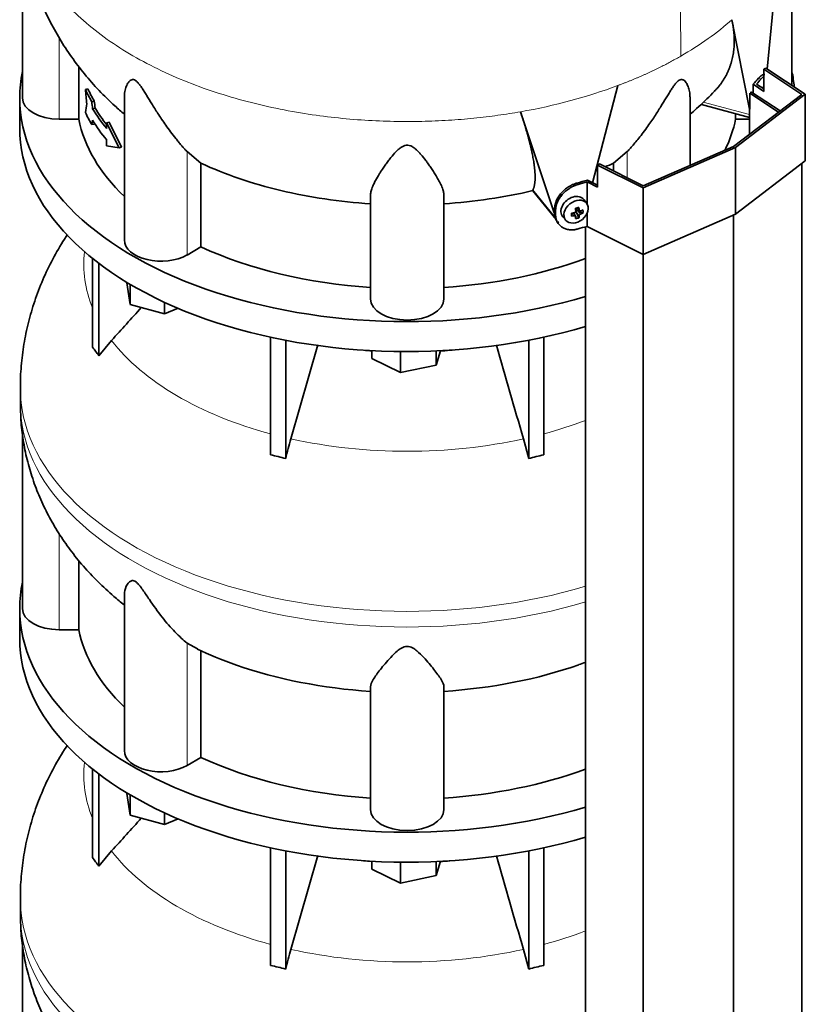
# Model space of a CAD drawing. Header units: millimetres. Extents: x 489 to 1364, y -1717 to 1594.
# Tile 9 of 30: x 1072 to 1361, y -1092 to -730. Entities that reach past the tile are written whole.
import ezdxf

# ---------------------------------------------------------------- set-up
doc = ezdxf.new("R2010")
doc.units = ezdxf.units.MM
for name, color, linetype in [('M5X8_UNI7687', 7, 'Continuous'), ('MID_454-3', 7, 'Continuous'), ('VSI344-454_TERMI', 7, 'Continuous'), ('VSI344-454_TESTA', 7, 'Continuous'), ('VSI454_DIFFUSORE', 7, 'Continuous')]:
    doc.layers.add(name, color=color, linetype=linetype)

# ---------------------------------------------------------------- blocks, each defined once
blk = doc.blocks.new('SE4')
at = {"layer": 'M5X8_UNI7687', "color": 7, "linetype": 'Continuous', "lineweight": 35}
for p, q in [((1280.32, -797.46), (1279.32, -796.11)), ((1276.51, -799.17), (1277.68, -800.17)), ((1276.59, -799.24), (1276.59, -800.12)), ((1278.95, -800.99), (1277.01, -800.23)), ((1271.54, -802.39), (1272.65, -803.65)), ((1274.72, -802.13), (1275.07, -800.94)), ((1276.25, -802.11), (1275.55, -800.86)), ((1277.46, -802.73), (1276.56, -800.76))]:
    blk.add_line(p, q, dxfattribs=at)
at = {"layer": 'M5X8_UNI7687', "color": 4, "linetype": 'Continuous', "lineweight": 9}
for p, q in [((1276.64, -799.14), (1277.57, -799.94)), ((1277.01, -800.23), (1278.02, -801.38)), ((1275.83, -801.97), (1275.24, -800.92)), ((1277.57, -801.91), (1276.56, -800.76))]:
    blk.add_line(p, q, dxfattribs=at)
at = {"layer": 'M5X8_UNI7687', "color": 7, "linetype": 'Continuous', "lineweight": 35}
for centre, major_axis, ratio, start_param, end_param in [((1345.25, -758.81), (1.3, 4.83), 0.345066, 0.560828, 0.777666), ((1275.36, -799.16), (3.89, 3.14), 0.739997, 0, 3.172175), ((1275.36, -799.16), (3.89, 3.14), 0.739997, 6.252603, 6.283185), ((1273.67, -799.57), (8.97, 2.29), 0.035701, -1.293098, -1.143406), ((1272.88, -795.88), (2.06, -9.79), 0.279258, 1.046834, 1.161394), ((1276.82, -800.41), (0.391, 0.312), 0.744948, 1.56038, 2.087178), ((1277.01, -800.64), (-0.449, 0.845), 0.482969, 0.934611, 1.452812), ((1277.01, -800.64), (-0.837, 0.408), 0.40333, 4.914112, 5.432313), ((1272.6, -795.96), (3.16, -9.49), 0.408248, 1.007206, 1.121766), ((1272.74, -796.05), (9.99, 0.43), 0.510658, -1.036687, -0.922127), ((1270.89, -797.82), (6.65, -6.44), 0.71261, 0.529363, 0.679055), ((1276.45, -796.32), (-1.01, -9.2), 0.152739, -1.021742, -0.87205), ((1272.74, -796.05), (9.99, 0.43), 0.510658, -1.393505, -1.278945), ((1272.74, -795.8), (9.99, -0.48), 0.639648, -1.340934, -1.226375), ((1272.88, -795.88), (2.06, -9.79), 0.279258, 0.690017, 0.804576), ((1273.67, -794.57), (7.61, -5.28), 0.901051, 5.557555, 5.707247), ((1272.6, -795.96), (3.16, -9.49), 0.408248, 0.650389, 0.764948), ((1272.74, -795.8), (9.99, -0.48), 0.639648, -0.984117, -0.869557)]:
    blk.add_ellipse(centre, major_axis=major_axis, ratio=ratio, start_param=start_param, end_param=end_param, dxfattribs=at)
blk.add_ellipse((1276.41, -800.47), major_axis=(-3.84, -3.1), ratio=0.739997, dxfattribs=at)
for points in [[(1275.83, -800.81), (1275.84, -800.81), (1275.88, -800.8), (1275.92, -800.78), (1275.96, -800.77), (1276.01, -800.74), (1276.05, -800.72), (1276.08, -800.69), (1276.12, -800.66), (1276.16, -800.62), (1276.19, -800.58), (1276.21, -800.54), (1276.23, -800.5), (1276.25, -800.46), (1276.26, -800.41), (1276.27, -800.37), (1276.28, -800.33), (1276.28, -800.3), (1276.28, -800.28)], [(1277.57, -799.94), (1277.57, -799.95), (1277.57, -799.98), (1277.58, -800.02), (1277.59, -800.06), (1277.61, -800.09), (1277.63, -800.12), (1277.65, -800.15), (1277.68, -800.18), (1277.71, -800.2), (1277.74, -800.22), (1277.78, -800.23), (1277.82, -800.24), (1277.85, -800.25), (1277.89, -800.25), (1277.93, -800.24), (1277.97, -800.24), (1278, -800.23), (1278.02, -800.22)], [(1276.28, -802.26), (1276.28, -802.24), (1276.28, -802.22), (1276.27, -802.18), (1276.26, -802.15), (1276.25, -802.12), (1276.23, -802.09), (1276.21, -802.07), (1276.19, -802.04), (1276.16, -802.02), (1276.12, -802), (1276.08, -801.98), (1276.05, -801.97), (1276.01, -801.97), (1275.96, -801.96), (1275.92, -801.96), (1275.88, -801.96), (1275.84, -801.97), (1275.83, -801.97)], [(1278.02, -801.38), (1278, -801.39), (1277.97, -801.4), (1277.93, -801.42), (1277.89, -801.44), (1277.85, -801.47), (1277.82, -801.5), (1277.78, -801.53), (1277.74, -801.56), (1277.71, -801.6), (1277.68, -801.64), (1277.65, -801.68), (1277.63, -801.72), (1277.61, -801.76), (1277.59, -801.79), (1277.58, -801.83), (1277.57, -801.87), (1277.57, -801.9), (1277.57, -801.91)]]:
    blk.add_open_spline(points, degree=3, dxfattribs=at)
at = {"layer": 'MID_454-3', "color": 7, "linetype": 'Continuous', "lineweight": 35}
for p, q in [((1340.47, -756.7), (1340.91, -756.48)), ((1340.91, -756.48), (1351.43, -763.46)), ((1350.81, -763.93), (1340.26, -756.93)), ((1340.16, -762.86), (1340.16, -772.09)), ((1359.42, -1371.34), (1359.42, -782.79)), ((1334.35, -1390.54), (1334.35, -801.76)), ((1279.81, -806.07), (1279.81, -1394.93)), ((1301.1, -1405.01), (1301.1, -816.23))]:
    blk.add_line(p, q, dxfattribs=at)
at = {"layer": 'VSI344-454_TERMI', "color": 7, "linetype": 'Continuous', "lineweight": 35}
for p, q in [((1345.47, -748.07), (1346.17, -747.66)), ((1359.42, -757.34), (1345.47, -748.07)), ((1345.47, -748.07), (1345.47, -756.24)), ((1346.17, -747.66), (1360.7, -757.31)), ((1341.57, -753.65), (1345.47, -756.24)), ((1341.57, -756.91), (1341.57, -753.65)), ((1342.77, -753.56), (1345.47, -755.36)), ((1334.35, -776.54), (1359.42, -757.34)), ((1360.7, -757.31), (1335.07, -776.95)), ((1360.7, -757.31), (1360.7, -781.81)), ((1335.07, -776.95), (1301.05, -791.75)), ((1301.1, -791.01), (1334.35, -776.54)), ((1335.07, -776.95), (1335.07, -801.45)), ((1360.7, -781.81), (1335.07, -801.45)), ((1284.34, -783.36), (1285.05, -782.95)), ((1301.05, -791.75), (1284.34, -783.36)), ((1284.34, -783.36), (1284.34, -791.53)), ((1285.05, -782.95), (1301.1, -791.01)), ((1280.56, -788.87), (1284.34, -790.76)), ((1280.42, -797.61), (1280.42, -789.56)), ((1280.42, -789.56), (1284.34, -791.53)), ((1301.05, -791.75), (1301.05, -816.25)), ((1268.51, -801.07), (1268.51, -799.44)), ((1268.88, -801.61), (1268.88, -799.98)), ((1280.42, -805.89), (1280.42, -801.17)), ((1335.07, -801.45), (1301.05, -816.25)), ((1269.49, -804.3), (1269.86, -804.84)), ((1301.05, -816.25), (1280.42, -805.89))]:
    blk.add_line(p, q, dxfattribs=at)
at = {"layer": 'VSI344-454_TERMI', "color": 4, "linetype": 'Continuous', "lineweight": 9}
for p, q in [((1344.42, -751.65), (1343.49, -751.44)), ((1276.73, -789.98), (1277.11, -790.51)), ((1268.51, -799.44), (1268.88, -799.98)), ((1268.88, -801.61), (1268.51, -801.07))]:
    blk.add_line(p, q, dxfattribs=at)
at = {"layer": 'VSI344-454_TERMI', "color": 7, "linetype": 'Continuous', "lineweight": 35}
for centre, major_axis, start_param, end_param in [((1214.29, -715.38), (143.5, 0), -0.480069, -0.450192), ((1214.29, -715.38), (144.5, 0), -0.475352, -0.449757), ((1214.29, -715.38), (143.5, 0), -1.120604, -1.090727), ((1214.29, -715.38), (144.5, 0), -1.121039, -1.095444), ((1214.29, -731.71), (144.5, 0), -1.121039, -1.095444)]:
    blk.add_ellipse(centre, major_axis=major_axis, ratio=0.57735, start_param=start_param, end_param=end_param, dxfattribs=at)
for points, knots in [([(1343.49, -751.44), (1343.53, -751.38), (1343.62, -751.28), (1343.75, -751.14), (1343.87, -751.01), (1344, -750.88), (1344.12, -750.77), (1344.25, -750.66), (1344.37, -750.56), (1344.49, -750.47), (1344.61, -750.39), (1344.72, -750.31), (1344.84, -750.25), (1345.03, -750.15), (1345.29, -750.07), (1345.56, -750.04), (1345.72, -750.06), (1345.78, -750.08)], [0, 0, 0, 0, 0.0210181, 0.0419347, 0.0627717, 0.0835515, 0.1042965, 0.1250293, 0.1457726, 0.1665489, 0.1873807, 0.2082903, 0.2292998, 0.2504308, 0.312491, 0.3747066, 0.4161494, 0.4161494, 0.4161494, 0.4161494]), ([(1345.49, -750.63), (1345.46, -750.65), (1345.36, -750.72), (1345.17, -750.87), (1344.93, -751.1), (1344.68, -751.35), (1344.5, -751.55), (1344.42, -751.65)], [0.8203443, 0.8203443, 0.8203443, 0.8203443, 0.8334714, 0.8749845, 0.9164568, 0.9580689, 1, 1, 1, 1]), ([(1268.51, -799.44), (1268.51, -799.36), (1268.51, -799.2), (1268.52, -798.95), (1268.54, -798.71), (1268.57, -798.46), (1268.61, -798.22), (1268.66, -797.97), (1268.72, -797.72), (1268.79, -797.47), (1268.86, -797.23), (1268.95, -796.98), (1269.04, -796.73), (1269.2, -796.31), (1269.48, -795.74), (1269.9, -795.02), (1270.38, -794.32), (1270.93, -793.65), (1271.53, -793.01), (1272.18, -792.42), (1272.88, -791.87), (1273.52, -791.43), (1274.11, -791.08), (1274.62, -790.8), (1275.14, -790.55), (1275.67, -790.33), (1276.2, -790.14), (1276.55, -790.03), (1276.73, -789.98)], [0, 0, 0, 0, 0.020997, 0.041893, 0.062713, 0.083477, 0.104209, 0.124931, 0.145666, 0.166436, 0.187265, 0.208173, 0.229184, 0.250319, 0.312379, 0.374611, 0.437429, 0.499972, 0.562502, 0.625327, 0.687534, 0.749602, 0.791735, 0.833469, 0.874983, 0.916456, 0.958068, 1, 1, 1, 1]), ([(1277.11, -790.51), (1277.02, -790.54), (1276.84, -790.59), (1276.58, -790.68), (1276.31, -790.77), (1276.05, -790.87), (1275.78, -790.98), (1275.52, -791.09), (1275.26, -791.21), (1275, -791.34), (1274.75, -791.47), (1274.49, -791.61), (1274.24, -791.76), (1273.82, -792.02), (1273.25, -792.4), (1272.56, -792.95), (1271.91, -793.55), (1271.31, -794.18), (1270.76, -794.86), (1270.27, -795.56), (1269.85, -796.28), (1269.54, -796.93), (1269.32, -797.51), (1269.16, -798.01), (1269.04, -798.51), (1268.95, -799), (1268.89, -799.49), (1268.89, -799.81), (1268.88, -799.98)], [0, 0, 0, 0, 0.021018, 0.041934, 0.062771, 0.08355, 0.104295, 0.125028, 0.145771, 0.166547, 0.187379, 0.208288, 0.229298, 0.250429, 0.312489, 0.374705, 0.437522, 0.500061, 0.562591, 0.625422, 0.687637, 0.749714, 0.79185, 0.833578, 0.875077, 0.916526, 0.958107, 1, 1, 1, 1]), ([(1269.48, -804.3), (1269.36, -804.12), (1269.16, -803.8), (1268.94, -803.34), (1268.78, -802.91), (1268.66, -802.47), (1268.57, -802.02), (1268.52, -801.55), (1268.51, -801.24), (1268.51, -801.07)], [0.6886177, 0.6886177, 0.6886177, 0.6886177, 0.7497141, 0.7918499, 0.8335781, 0.8750765, 0.9165257, 0.958107, 1, 1, 1, 1]), ([(1268.88, -801.61), (1268.88, -801.69), (1268.89, -801.85), (1268.9, -802.09), (1268.92, -802.32), (1268.95, -802.55), (1268.99, -802.78), (1269.04, -803.01), (1269.1, -803.23), (1269.16, -803.44), (1269.24, -803.66), (1269.32, -803.87), (1269.42, -804.07), (1269.58, -804.41), (1269.85, -804.85), (1270.27, -805.37), (1270.76, -805.83), (1271.31, -806.23), (1271.91, -806.56), (1272.56, -806.83), (1273.25, -807.02), (1273.9, -807.13), (1274.49, -807.17), (1275, -807.18), (1275.52, -807.15), (1276.05, -807.08), (1276.58, -806.98), (1276.93, -806.89), (1277.11, -806.84)], [0, 0, 0, 0, 0.020996, 0.041893, 0.062713, 0.083477, 0.104209, 0.124931, 0.145666, 0.166436, 0.187264, 0.208173, 0.229184, 0.250319, 0.312379, 0.374611, 0.437429, 0.499972, 0.562503, 0.625328, 0.687536, 0.749604, 0.791737, 0.833471, 0.874985, 0.916457, 0.958069, 1, 1, 1, 1])]:
    blk.add_open_spline(points, degree=3, knots=knots, dxfattribs=at)
at = {"layer": 'VSI344-454_TESTA', "color": 7, "linetype": 'Continuous', "lineweight": 35}
for p, q in [((1072.79, -697.43), (1072.79, -758.66)), ((1355.79, -754.05), (1355.79, -697.54)), ((1346.73, -748.03), (1350.4, -709.22)), ((1340.23, -762.73), (1333.72, -729.88)), ((1093.54, -747.09), (1093.54, -766.45)), ((1096.88, -755.34), (1095.94, -755.56)), ((1282.48, -789.83), (1291.76, -754.1)), ((1099.22, -759.82), (1098.3, -760.04)), ((1110.28, -758.36), (1110.28, -810.91)), ((1318.3, -783.52), (1318.3, -758.36)), ((1340.26, -756.93), (1340.26, -762.74)), ((1099.53, -762.44), (1098.6, -762.66)), ((1268.31, -800.96), (1255.97, -763.74)), ((1322.55, -761.06), (1340.16, -765.8)), ((1093.54, -766.45), (1086.29, -766.45)), ((1104.7, -767.58), (1103.77, -767.81)), ((1109.25, -776.77), (1104.7, -767.58)), ((1335.04, -764.43), (1335.04, -766.45)), ((1340.16, -766.45), (1335.04, -766.45)), ((1099.22, -768.25), (1098.3, -768.47)), ((1108.32, -776.99), (1103.77, -767.81)), ((1103.77, -767.81), (1103.77, -769.91)), ((1103.77, -774.13), (1103.77, -776.24)), ((1108.32, -776.99), (1103.77, -776.24)), ((1109.25, -776.77), (1108.32, -776.99)), ((1138.45, -782.68), (1133.33, -778.4)), ((1295.25, -778.4), (1290.12, -782.68)), ((1138.45, -782.68), (1138.45, -813.46)), ((1290.12, -782.68), (1290.12, -785.5)), ((1260.5, -792.75), (1260.54, -792.5)), ((1260.55, -792.82), (1269.05, -803.34)), ((1200.79, -832.56), (1200.79, -794.53)), ((1227.79, -832.56), (1227.79, -794.53)), ((1138.45, -813.46), (1133.33, -816.43))]:
    blk.add_line(p, q, dxfattribs=at)
at = {"layer": 'VSI344-454_TESTA', "color": 4, "linetype": 'Continuous', "lineweight": 9}
for p, q in [((1086.29, -766.45), (1086.29, -736.52)), ((1323.2, -760.19), (1340.16, -764.76)), ((1133.33, -816.43), (1133.33, -778.4)), ((1295.25, -788.08), (1295.25, -778.4)), ((1260.54, -792.5), (1268.97, -802.94))]:
    blk.add_line(p, q, dxfattribs=at)
at = {"layer": 'VSI344-454_TESTA', "color": 7, "linetype": 'Continuous', "lineweight": 35}
for centre, major_axis, start_param, end_param in [((1214.29, -737.29), (-122.5, 0), 0.261186, 0.327396), ((1214.29, -737.29), (-121.5, 0), 0.260097, 0.326857), ((1086.29, -758.66), (13.5, 0), 3.141593, 4.712389), ((1214.29, -745.73), (-122.5, 0), 0.261186, 0.327396), ((1214.29, -739.4), (-122.5, 0), 0.335083, 0.446047), ((1214.29, -739.4), (-121.5, 0), 0.334608, 0.428513), ((1214.29, -758.66), (-121.5, 0), 0.111341, 0.543224), ((1214.29, -743.62), (-122.5, 0), 0.335083, 0.446047), ((1214.29, -758.66), (121.5, 0), 6.004526, 6.171844), ((1123.78, -810.91), (13.5, 0), 3.141593, 5.497787), ((1214.29, -758.66), (-121.5, 0), 0.896739, 1.459455), ((1214.29, -758.66), (121.5, 0), 4.82373, 5.281941), ((1214.29, -832.56), (13.5, 0), 3.141593, 6.283185)]:
    blk.add_ellipse(centre, major_axis=major_axis, ratio=0.57735, start_param=start_param, end_param=end_param, dxfattribs=at)
at = {"layer": 'VSI344-454_TESTA', "color": 4, "linetype": 'Continuous', "lineweight": 9}
blk.add_ellipse((1214.29, -685.15), major_axis=(142.36, 0), ratio=0.57735, start_param=5.009578, end_param=5.287871, dxfattribs=at)
blk.add_open_spline([(1295.79, -620.82), (1296.82, -625.38), (1299.62, -635.04), (1304.76, -650.38), (1309.13, -666.26), (1311.78, -681.28), (1313.35, -695.37), (1314.23, -708.92), (1314.7, -722.16), (1314.85, -733.49), (1314.95, -740.53), (1314.95, -743.26)], degree=3, knots=[0, 0, 0, 0, 0.117079, 0.240569, 0.360617, 0.476421, 0.590288, 0.703407, 0.816259, 0.929029, 1, 1, 1, 1], dxfattribs=at)
for points, weights in [([(1071.93, -685.17), (1071.97, -751.01), (1165.26, -779.77), (1255.98, -763.74)], [0.668581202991, 0.547065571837, 0.657538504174, 1]), ([(1291.76, -754.1), (1300.14, -750.96), (1307.89, -747.34), (1314.95, -743.26)], [1, 0.996331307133, 0.996331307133, 1])]:
    blk.add_rational_spline(points, weights, degree=3, dxfattribs=at)
at = {"layer": 'VSI344-454_TESTA', "color": 7, "linetype": 'Continuous', "lineweight": 35}
for points, knots in [([(1071.95, -685.21), (1072, -687.96), (1072.11, -692.7), (1073.05, -700.53), (1074.57, -708.17), (1076.7, -715.7), (1079.4, -723.02), (1082.65, -730.13), (1086.44, -736.99), (1090.76, -743.6), (1095.59, -749.93), (1100.93, -755.98), (1105.85, -760.8), (1109.07, -763.66), (1110.23, -764.65)], [0, 0, 0, 0, 0.0736709, 0.1510334, 0.228103, 0.3050342, 0.3819894, 0.459142, 0.5366782, 0.6147983, 0.6937148, 0.7736478, 0.8548139, 0.8999906, 0.8999906, 0.8999906, 0.8999906]), ([(1327.63, -755.86), (1327.69, -755.79), (1327.86, -755.61), (1328.14, -755.3), (1328.45, -754.95), (1328.75, -754.59), (1329.05, -754.23), (1329.33, -753.86), (1329.61, -753.49), (1329.89, -753.11), (1330.15, -752.73), (1330.41, -752.34), (1330.66, -751.95), (1330.9, -751.56), (1331.14, -751.16), (1331.36, -750.76), (1331.58, -750.35), (1331.79, -749.94), (1332, -749.53), (1332.19, -749.11), (1332.38, -748.68), (1332.56, -748.26), (1332.73, -747.83), (1332.97, -747.2), (1333.26, -746.37), (1333.57, -745.32), (1333.84, -744.26), (1334.07, -743.2), (1334.25, -742.12), (1334.39, -741.03), (1334.49, -739.93), (1334.55, -738.83), (1334.58, -737.73), (1334.56, -736.61), (1334.51, -735.5), (1334.42, -734.38), (1334.29, -733.26), (1334.14, -732.13), (1333.95, -731.01), (1333.79, -730.26), (1333.72, -729.88)], [0.1920613, 0.1920613, 0.1920613, 0.1920613, 0.2005107, 0.2147742, 0.2290298, 0.2432778, 0.2575181, 0.2717506, 0.2859755, 0.3001927, 0.3144023, 0.3286042, 0.3427985, 0.3569852, 0.3711642, 0.3853356, 0.3994995, 0.4136557, 0.4278043, 0.4419454, 0.4560788, 0.4702047, 0.484323, 0.4984337, 0.5315552, 0.5644411, 0.5970912, 0.6295054, 0.6616835, 0.6936252, 0.7253304, 0.756799, 0.7880306, 0.8190252, 0.8497823, 0.8803019, 0.9105837, 0.9406275, 0.970433, 1, 1, 1, 1]), ([(1133.33, -778.4), (1133.11, -778.16), (1132.67, -777.69), (1131.96, -776.9), (1131.15, -775.96), (1130.22, -774.85), (1128.9, -773.23), (1127.33, -771.2), (1125.59, -768.81), (1124.05, -766.57), (1122.69, -764.5), (1121.48, -762.61), (1120.1, -760.38), (1118.84, -758.3), (1117.65, -756.36), (1116.84, -755.09), (1116.04, -753.94), (1115.24, -752.95), (1114.4, -752.17), (1113.59, -751.83), (1112.95, -751.91), (1112.41, -752.22), (1111.94, -752.69), (1111.35, -753.54), (1110.89, -754.6), (1110.55, -755.83), (1110.35, -756.92), (1110.29, -757.78), (1110.28, -758.26), (1110.28, -758.36)], [0, 0, 0, 0, 0.020247, 0.0413012, 0.0631676, 0.0911499, 0.1206822, 0.1725651, 0.2189806, 0.2600001, 0.2962057, 0.3283254, 0.3570821, 0.4069553, 0.4285992, 0.4484587, 0.4665056, 0.4826091, 0.4971306, 0.5113122, 0.5266668, 0.543344, 0.562023, 0.5826937, 0.6304427, 0.6595254, 0.6923195, 0.7261108, 0.734395, 0.734395, 0.734395, 0.734395]), ([(1318.3, -758.36), (1318.3, -758.2), (1318.28, -757.34), (1318.09, -755.89), (1317.52, -754.12), (1316.83, -752.88), (1316.17, -752.21), (1315.62, -751.92), (1315.08, -751.83), (1314.35, -752.07), (1313.56, -752.72), (1312.8, -753.6), (1312.02, -754.68), (1311.24, -755.86), (1310.41, -757.2), (1309.19, -759.21), (1307.47, -762.03), (1305.61, -764.95), (1303.9, -767.49), (1302.37, -769.67), (1300.75, -771.86), (1299.14, -773.9), (1297.71, -775.64), (1296.41, -777.14), (1295.63, -777.99), (1295.25, -778.4)], [0.265607, 0.265607, 0.265607, 0.265607, 0.2789295, 0.3409942, 0.392778, 0.4359518, 0.4604978, 0.4716154, 0.4871189, 0.5000341, 0.5129562, 0.5284792, 0.5444389, 0.5641957, 0.583938, 0.6074587, 0.6593255, 0.7214848, 0.7571561, 0.7963778, 0.8446458, 0.8874257, 0.9275339, 0.9650516, 1, 1, 1, 1]), ([(1318.35, -764.65), (1319.15, -763.97), (1322.02, -761.44), (1325.18, -758.46), (1327.24, -756.25), (1327.6, -755.85)], [0.4419684, 0.4419684, 0.4419684, 0.4419684, 0.5788617, 0.9360867, 1, 1, 1, 1]), ([(1260.54, -792.5), (1260.56, -792.45), (1260.62, -792.33), (1260.7, -792.15), (1260.77, -791.96), (1260.84, -791.77), (1260.9, -791.56), (1260.96, -791.35), (1261.01, -791.13), (1261.06, -790.9), (1261.11, -790.67), (1261.15, -790.43), (1261.19, -790.18), (1261.22, -789.92), (1261.25, -789.66), (1261.28, -789.39), (1261.3, -789.11), (1261.31, -788.82), (1261.33, -788.53), (1261.33, -788.23), (1261.34, -787.92), (1261.34, -787.61), (1261.33, -787.29), (1261.32, -786.96), (1261.31, -786.62), (1261.29, -786.28), (1261.27, -785.93), (1261.24, -785.58), (1261.21, -785.22), (1261.17, -784.85), (1261.13, -784.48), (1261.09, -784.1), (1261.04, -783.71), (1260.99, -783.31), (1260.94, -782.91), (1260.88, -782.51), (1260.78, -781.91), (1260.65, -781.11), (1260.46, -780.09), (1260.26, -779.05), (1260.03, -777.98), (1259.78, -776.89), (1259.52, -775.77), (1259.23, -774.64), (1258.93, -773.49), (1258.62, -772.32), (1258.28, -771.13), (1257.93, -769.93), (1257.57, -768.72), (1257.19, -767.49), (1256.8, -766.25), (1256.4, -765), (1256.11, -764.16), (1255.98, -763.74)], [0, 0, 0, 0, 0.014374, 0.02874, 0.043097, 0.057447, 0.071789, 0.086123, 0.100449, 0.114767, 0.129077, 0.143379, 0.157674, 0.171961, 0.186239, 0.200511, 0.214774, 0.22903, 0.243278, 0.257518, 0.27175, 0.285975, 0.300193, 0.314402, 0.328604, 0.342798, 0.356985, 0.371164, 0.385335, 0.399499, 0.413655, 0.427804, 0.441945, 0.456079, 0.470204, 0.484323, 0.498433, 0.531555, 0.564441, 0.597091, 0.629505, 0.661683, 0.693625, 0.72533, 0.756799, 0.78803, 0.819025, 0.849782, 0.880302, 0.910583, 0.940627, 0.970433, 1, 1, 1, 1]), ([(1227.79, -794.53), (1227.78, -794.35), (1227.77, -793.98), (1227.68, -793.38), (1227.51, -792.68), (1227.25, -791.86), (1226.77, -790.67), (1226.04, -789.18), (1225.05, -787.44), (1224.04, -785.82), (1223.05, -784.32), (1222.08, -782.94), (1220.89, -781.33), (1219.71, -779.83), (1218.47, -778.48), (1217.57, -777.61), (1216.65, -776.88), (1215.66, -776.31), (1214.54, -776), (1213.36, -776.14), (1212.34, -776.61), (1211.41, -777.27), (1210.52, -778.07), (1209.29, -779.35), (1208.09, -780.81), (1206.88, -782.42), (1205.9, -783.79), (1204.96, -785.17), (1203.81, -786.97), (1202.77, -788.74), (1201.93, -790.42), (1201.33, -791.83), (1200.89, -793.22), (1200.82, -794.11), (1200.79, -794.53)], [0, 0, 0, 0, 0.020247, 0.041301, 0.063168, 0.09115, 0.120682, 0.172565, 0.218981, 0.26, 0.296206, 0.328325, 0.357082, 0.406955, 0.428599, 0.448459, 0.466506, 0.482609, 0.497131, 0.511312, 0.526667, 0.543344, 0.562023, 0.582694, 0.630443, 0.659525, 0.692319, 0.726111, 0.759233, 0.82594, 0.865768, 0.902245, 0.953307, 1, 1, 1, 1]), ([(1138.45, -782.68), (1142.9, -784.73), (1147.61, -786.61), (1157.42, -789.95), (1162.53, -791.42), (1173.06, -793.94), (1178.47, -794.99), (1189.51, -796.63), (1195.13, -797.22), (1200.79, -797.59)], [0, 0, 0, 0, 0.25, 0.25, 0.5, 0.5, 0.75, 0.75, 1, 1, 1, 1]), ([(1260.5, -792.75), (1255.28, -793.99), (1249.91, -795.02), (1238.97, -796.64), (1233.4, -797.23), (1227.79, -797.59)], [0, 0, 0, 0, 0.5, 0.5, 1, 1, 1, 1]), ([(1269.68, -804.1), (1269.8, -804.21), (1269.93, -804.32), (1270.08, -804.43), (1270.09, -804.43)], [0.2779705, 0.2779705, 0.2779705, 0.2779705, 0.3754186, 0.3831242, 0.3831242, 0.3831242, 0.3831242])]:
    blk.add_open_spline(points, degree=3, knots=knots, dxfattribs=at)
at = {"layer": 'VSI344-454_TESTA', "color": 4, "linetype": 'Continuous', "lineweight": 9}
blk.add_open_spline([(1333.72, -729.88), (1328.29, -734.7), (1321.99, -739.2), (1314.95, -743.26)], degree=3, dxfattribs=at)
at = {"layer": 'VSI344-454_TESTA', "color": 7, "linetype": 'Continuous', "lineweight": 35}
for points in [[(1096.45, -760.83), (1096.27, -759.07), (1096.11, -757.32), (1095.94, -755.56)], [(1098.6, -762.66), (1098.5, -761.79), (1098.4, -760.91), (1098.3, -760.04)], [(1099.53, -762.44), (1099.42, -761.57), (1099.32, -760.69), (1099.22, -759.82)], [(1096.45, -760.83), (1096.27, -761.89), (1096.11, -762.94), (1095.94, -763.99)], [(1098.6, -766.88), (1098.5, -767.41), (1098.4, -767.94), (1098.3, -768.47)], [(1099.3, -767.85), (1099.27, -767.99), (1099.25, -768.12), (1099.22, -768.25)], [(1284.41, -785.16), (1284.18, -785.26), (1283.94, -785.35), (1283.7, -785.45)], [(1290.12, -782.68), (1289.14, -783.14), (1288.14, -783.58), (1287.13, -784.02)]]:
    blk.add_open_spline(points, degree=3, dxfattribs=at)
at = {"layer": 'VSI454_DIFFUSORE', "color": 7, "linetype": 'Continuous', "lineweight": 35}
for p, q in [((1071.79, -758.66), (1071.79, -769.68)), ((1098.58, -850.28), (1098.58, -817.7)), ((1100.88, -853.48), (1100.88, -819.49)), ((1111.22, -826.72), (1111.22, -826.49)), ((1112.43, -834.69), (1111.22, -826.72)), ((1112.43, -834.69), (1112.43, -827.22)), ((1124.99, -838.07), (1112.43, -834.69)), ((1124.99, -838.07), (1124.99, -833.79)), ((1130.03, -836.03), (1124.99, -838.07)), ((1164.06, -889.96), (1164.06, -846.67)), ((1264.51, -889.96), (1264.51, -846.67)), ((1100.88, -853.48), (1105.6, -847.84)), ((1169.61, -891.29), (1169.61, -847.8)), ((1181.45, -849.53), (1171.56, -884.05)), ((1258.97, -891.29), (1258.97, -847.8)), ((1201.27, -854.48), (1201.27, -851.61)), ((1211.88, -859.63), (1201.27, -854.48)), ((1211.88, -859.63), (1211.88, -851.94)), ((1226.5, -851.65), (1224.9, -856.89)), ((1224.9, -856.89), (1224.9, -851.72)), ((1224.9, -856.89), (1211.88, -859.63)), ((1072.04, -865.38), (1072.04, -871.13)), ((1072.79, -881.92), (1072.79, -946.45)), ((1257.02, -884.05), (1258.97, -891.29)), ((1093.54, -954.25), (1093.54, -928.79)), ((1110.28, -941.32), (1110.28, -998.71)), ((1071.79, -946.45), (1071.79, -957.48)), ((1093.54, -954.25), (1086.29, -954.25)), ((1137.2, -961.32), (1133.33, -959.14)), ((1138.45, -1001.26), (1138.45, -962.02)), ((1200.79, -1020.35), (1200.79, -975.27)), ((1227.79, -1020.35), (1227.79, -975.27)), ((1138.45, -1001.26), (1133.33, -1004.22)), ((1098.58, -1038.07), (1098.58, -1005.49)), ((1100.88, -1041.27), (1100.88, -1007.29)), ((1111.22, -1014.52), (1111.22, -1014.29)), ((1112.43, -1022.48), (1111.22, -1014.52)), ((1112.43, -1022.48), (1112.43, -1015.01)), ((1124.99, -1025.87), (1112.43, -1022.48)), ((1124.99, -1025.87), (1124.99, -1021.59)), ((1130.03, -1023.83), (1124.99, -1025.87)), ((1100.88, -1041.27), (1105.6, -1035.63)), ((1164.06, -1077.76), (1164.06, -1034.47)), ((1169.61, -1079.08), (1169.61, -1035.6)), ((1258.97, -1079.08), (1258.97, -1035.6)), ((1264.51, -1077.76), (1264.51, -1034.47)), ((1181.45, -1037.33), (1171.56, -1071.84)), ((1201.27, -1042.28), (1201.27, -1039.4)), ((1211.88, -1047.42), (1201.27, -1042.28)), ((1211.88, -1047.42), (1211.88, -1039.74)), ((1226.5, -1039.44), (1224.9, -1044.68)), ((1224.9, -1044.68), (1224.9, -1039.52)), ((1224.9, -1044.68), (1211.88, -1047.42)), ((1072.04, -1053.18), (1072.04, -1058.93)), ((1072.79, -1069.72), (1072.79, -1134.25)), ((1257.02, -1071.84), (1258.97, -1079.08))]:
    blk.add_line(p, q, dxfattribs=at)
at = {"layer": 'VSI454_DIFFUSORE', "color": 4, "linetype": 'Continuous', "lineweight": 9}
for p, q in [((1086.29, -954.25), (1086.29, -918.94)), ((1133.33, -1004.22), (1133.33, -959.14))]:
    blk.add_line(p, q, dxfattribs=at)
at = {"layer": 'VSI454_DIFFUSORE', "color": 7, "linetype": 'Continuous', "lineweight": 35}
for centre, major_axis, start_param, end_param in [((1214.29, -758.66), (-142.5, 0), 6.164646, 6.283185), ((1214.29, -758.66), (-142.5, 0), 3.190988, 3.260132), ((1214.29, -758.66), (-142.5, 0), 0, 2.04855), ((1214.29, -769.68), (-142.5, 0), 0, 2.04855), ((1214.29, -946.45), (-142.5, 0), 6.164646, 6.283185), ((1214.29, -946.45), (-142.5, 0), 0, 2.04855), ((1086.29, -946.45), (13.5, 0), 3.141603, 4.712389), ((1214.29, -946.45), (-121.5, 0), 0.111341, 0.543224), ((1214.29, -957.48), (-142.5, 0), 0, 2.04855), ((1214.29, -907.21), (-121.5, 0), 1.027559, 1.459455), ((1214.29, -907.21), (121.5, 0), 4.82373, 5.258953), ((1123.78, -998.71), (13.5, 0), 3.141603, 5.497787), ((1214.29, -946.45), (-121.5, 0), 0.896739, 1.459455), ((1214.29, -946.45), (121.5, 0), 4.82373, 5.281941), ((1214.29, -1020.35), (13.5, 0), 3.141593, 6.283185)]:
    blk.add_ellipse(centre, major_axis=major_axis, ratio=0.57735, start_param=start_param, end_param=end_param, dxfattribs=at)
at = {"layer": 'VSI454_DIFFUSORE', "color": 4, "linetype": 'Continuous', "lineweight": 9}
for centre, major_axis, start_param, end_param in [((1214.29, -819.97), (118.93, 0), 3.072762, 3.374835), ((1214.29, -819.97), (-118.93, 0), 0.417927, 1.134811), ((1214.29, -798.88), (-92.64, 0), 1.362219, 1.429779), ((1214.29, -798.88), (-92.64, 0), -4.580995, -4.503811), ((1214.29, -865.38), (142.25, 0), 3.141767, 5.19104), ((1214.29, -871.13), (-142.25, 0), 0, 2.049447), ((1214.29, -819.97), (118.93, 0), -1.134811, -0.987342), ((1214.29, -819.97), (-118.93, 0), 1.203325, 1.938268), ((1214.29, -1007.76), (118.93, 0), 3.072762, 3.374835), ((1214.29, -1007.76), (-118.93, 0), 0.417927, 1.134811), ((1214.29, -986.67), (-92.64, 0), 1.362219, 1.429779), ((1214.29, -986.67), (-92.64, 0), -4.580995, -4.503811), ((1214.29, -1053.18), (142.25, 0), 3.141767, 5.19104), ((1214.29, -1058.93), (-142.25, 0), 0, 2.049447), ((1214.29, -1007.76), (118.93, 0), -1.134811, -0.987342), ((1214.29, -1007.76), (-118.93, 0), 1.203325, 1.938268)]:
    blk.add_ellipse(centre, major_axis=major_axis, ratio=0.57735, start_param=start_param, end_param=end_param, dxfattribs=at)
at = {"layer": 'VSI454_DIFFUSORE', "color": 7, "linetype": 'Continuous', "lineweight": 35}
for points, knots in [([(1089.37, -808.87), (1089.2, -809.13), (1087.45, -811.78), (1084.37, -816.94), (1080.62, -824.55), (1077.55, -832.32), (1075.15, -840.22), (1073.41, -848.22), (1072.39, -856.16), (1071.97, -862.1), (1072.06, -864.98), (1072.08, -865.41)], [0.4941014, 0.4941014, 0.4941014, 0.4941014, 0.5020109, 0.5748005, 0.646351, 0.7167955, 0.7862697, 0.8549038, 0.9228221, 0.9901447, 1, 1, 1, 1]), ([(1072.08, -871.16), (1072.1, -873.37), (1072.16, -877.52), (1072.99, -884.54), (1074.42, -891.68), (1076.47, -898.74), (1079.09, -905.6), (1082.28, -912.27), (1086.03, -918.73), (1090.32, -924.96), (1095.15, -930.94), (1100.54, -936.68), (1105.59, -941.31), (1108.95, -944.13), (1110.22, -945.13)], [0, 0, 0, 0, 0.0655199, 0.1451491, 0.2245836, 0.3040731, 0.3838746, 0.4642541, 0.545485, 0.6278426, 0.7115916, 0.7969662, 0.8841399, 0.9363563, 0.9363563, 0.9363563, 0.9363563]), ([(1171.56, -884.05), (1171.22, -885.24), (1170.89, -886.44), (1170.23, -888.86), (1169.92, -890.08), (1169.61, -891.29)], [0, 0, 0, 0, 0.5, 0.5, 1, 1, 1, 1]), ([(1133.33, -959.14), (1131.96, -958.07), (1130.45, -956.7), (1127.34, -953.48), (1125.73, -951.62), (1122.59, -947.63), (1121.06, -945.47), (1118.69, -941.99), (1117.9, -940.79), (1116.64, -939.01), (1116.21, -938.41), (1115.48, -937.55), (1115.23, -937.28), (1114.71, -936.78), (1114.43, -936.58), (1113.65, -936.15), (1113.21, -936.15), (1112.52, -936.36), (1112.25, -936.55), (1111.54, -937.21), (1111.22, -937.74), (1110.5, -939.28), (1110.28, -940.32), (1110.28, -941.33)], [0, 0, 0, 0, 0.125, 0.125, 0.25, 0.25, 0.375, 0.375, 0.4375, 0.4375, 0.46875, 0.46875, 0.484375, 0.484375, 0.5, 0.5, 0.53125, 0.53125, 0.5625, 0.5625, 0.625, 0.625, 0.7378424, 0.7378424, 0.7378424, 0.7378424]), ([(1227.79, -975.27), (1227.79, -974.53), (1227.39, -973.62), (1226.09, -971.45), (1225.18, -970.2), (1223.02, -967.47), (1221.79, -965.97), (1219.55, -963.59), (1218.76, -962.78), (1217.35, -961.62), (1216.85, -961.25), (1215.96, -960.78), (1215.64, -960.64), (1214.95, -960.44), (1214.57, -960.39), (1213.46, -960.42), (1212.76, -960.69), (1211.61, -961.33), (1211.12, -961.71), (1209.73, -962.87), (1208.95, -963.67), (1206.76, -966.02), (1205.51, -967.53), (1203.36, -970.24), (1202.48, -971.46), (1201.19, -973.61), (1200.79, -974.54), (1200.79, -975.27)], [0, 0, 0, 0, 0.125, 0.125, 0.25, 0.25, 0.375, 0.375, 0.4375, 0.4375, 0.46875, 0.46875, 0.484375, 0.484375, 0.5, 0.5, 0.53125, 0.53125, 0.5625, 0.5625, 0.625, 0.625, 0.75, 0.75, 0.875, 0.875, 1, 1, 1, 1]), ([(1089.37, -996.67), (1089.2, -996.93), (1087.45, -999.58), (1084.37, -1004.73), (1080.62, -1012.34), (1077.55, -1020.12), (1075.15, -1028.01), (1073.41, -1036.01), (1072.39, -1043.95), (1071.97, -1049.89), (1072.06, -1052.78), (1072.08, -1053.21)], [0.4941014, 0.4941014, 0.4941014, 0.4941014, 0.5020109, 0.5748005, 0.646351, 0.7167955, 0.7862697, 0.8549038, 0.9228221, 0.9901447, 1, 1, 1, 1]), ([(1072.08, -1058.95), (1072.1, -1061.17), (1072.16, -1065.32), (1072.99, -1072.33), (1074.42, -1079.48), (1076.47, -1086.53), (1079.09, -1093.4), (1082.28, -1100.07), (1086.03, -1106.53), (1090.32, -1112.75), (1095.15, -1118.73), (1100.54, -1124.47), (1105.59, -1129.1), (1108.95, -1131.92), (1110.22, -1132.92)], [0, 0, 0, 0, 0.0655199, 0.1451491, 0.2245836, 0.3040731, 0.3838746, 0.4642541, 0.545485, 0.6278426, 0.7115916, 0.7969662, 0.8841399, 0.9363563, 0.9363563, 0.9363563, 0.9363563]), ([(1171.56, -1071.84), (1171.22, -1073.04), (1170.89, -1074.24), (1170.23, -1076.66), (1169.92, -1077.87), (1169.61, -1079.08)], [0, 0, 0, 0, 0.5, 0.5, 1, 1, 1, 1])]:
    blk.add_open_spline(points, degree=3, knots=knots, dxfattribs=at)
for points in [[(1105.6, -847.84), (1109.23, -843.82), (1112.85, -839.8), (1116.48, -835.78)], [(1098.58, -850.28), (1099.34, -851.3), (1100.11, -852.37), (1100.88, -853.48)], [(1247.16, -849.65), (1250.44, -861.12), (1253.73, -872.58), (1257.02, -884.05)], [(1169.61, -891.29), (1167.76, -890.8), (1165.91, -890.36), (1164.06, -889.96)], [(1258.97, -891.29), (1260.81, -890.8), (1262.67, -890.36), (1264.51, -889.96)], [(1137.15, -961.42), (1141.28, -963.42), (1146.07, -965.36), (1151.55, -967.27)], [(1277.38, -967.09), (1278.25, -966.79), (1279.04, -966.52), (1279.82, -966.25)], [(1105.6, -1035.63), (1109.23, -1031.61), (1112.85, -1027.6), (1116.48, -1023.58)], [(1098.58, -1038.07), (1099.34, -1039.09), (1100.11, -1040.16), (1100.88, -1041.27)], [(1247.16, -1037.44), (1250.44, -1048.91), (1253.73, -1060.38), (1257.02, -1071.84)], [(1169.61, -1079.08), (1167.76, -1078.59), (1165.91, -1078.15), (1164.06, -1077.76)], [(1258.97, -1079.08), (1260.81, -1078.59), (1262.67, -1078.15), (1264.51, -1077.76)]]:
    blk.add_open_spline(points, degree=3, dxfattribs=at)

msp = doc.modelspace()

# ---------------------------------------------------------------- block references
msp.add_blockref('SE4', (0, 0))

doc.saveas('drawing.dxf')
